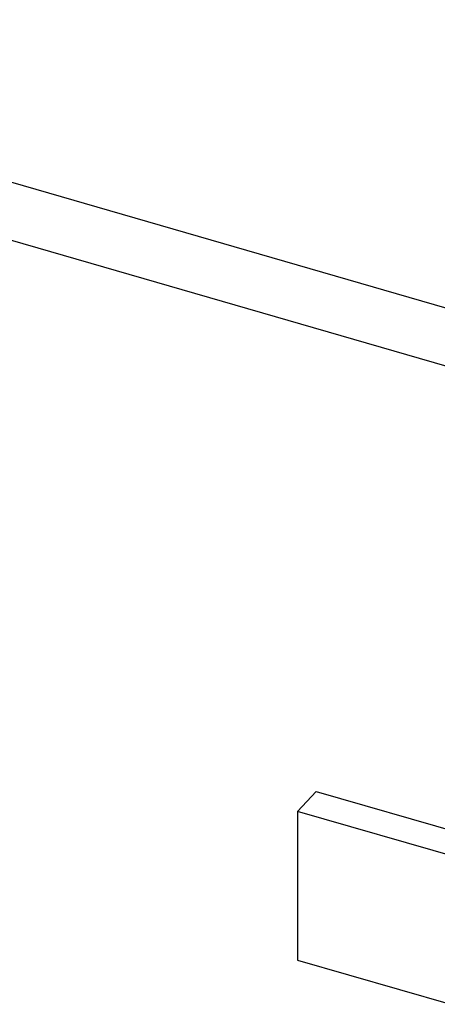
# Model space of a CAD drawing. Header units: millimetres. Extents: x 0 to 210, y 0 to 297.
# Tile 27 of 42: x 121.09 to 123.31, y 216.79 to 222.01. Entities that reach past the tile are written whole.
import ezdxf

# ---------------------------------------------------------------- set-up
doc = ezdxf.new("R2010")
doc.units = ezdxf.units.MM
doc.header["$LTSCALE"] = 19.36
doc.layers.get('0').update_dxf_attribs({"linetype": 'CONTINUOUS'})

msp = doc.modelspace()

# ---------------------------------------------------------------- linework, layer by layer
at = {"color": 6, "linetype": 'CONTINUOUS'}
for p, q in [((93.81138, 229.01556), (128.65412, 218.95733)), ((93.54472, 228.78463), (128.38746, 218.72639)), ((122.666, 217.92325), (122.5675, 217.81676)), ((122.666, 217.92325), (123.58975, 217.65659)), ((123.47159, 217.55578), (122.5675, 217.81676)), ((122.5675, 217.81676), (122.5675, 217.02815)), ((122.5675, 217.02815), (123.37835, 216.79408))]:
    msp.add_line(p, q, dxfattribs=at)

doc.saveas('drawing.dxf')
